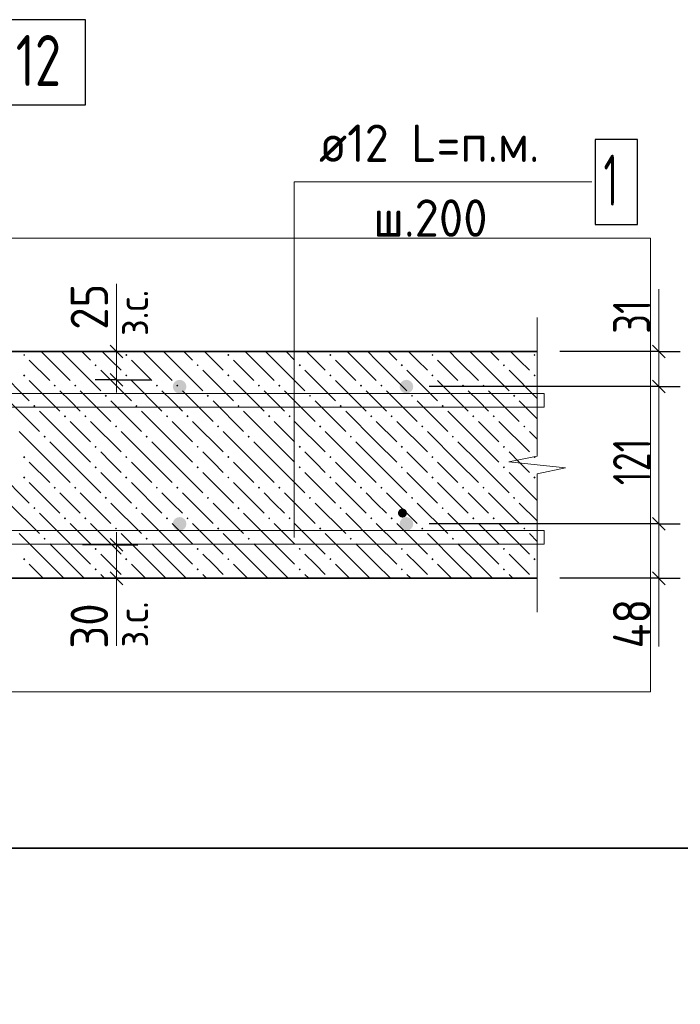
# Model space of a CAD drawing. Header units: millimetres. Extents: x 0 to 42000, y 0 to 29700.
# Tile 12 of 25: x 17883 to 21766, y 15797 to 21584. Entities that reach past the tile are written whole.
import ezdxf

# ---------------------------------------------------------------- set-up
doc = ezdxf.new("R2010")
doc.units = ezdxf.units.MM
for name, color, linetype, lineweight in [('Standard', 7, 'Continuous', 25), ('ДОП Верх по У', 7, 'Continuous', 18), ('ЖБ Перекрытие верхний уровень', 7, 'Continuous', 18), ('Размерная линия_ общее', 7, 'Continuous', 13), ('Фоновоя арматура Х1', 7, 'Continuous', 25)]:
    doc.layers.add(name, color=color, linetype=linetype, lineweight=lineweight)
doc.styles.add('ISOCPEUR', font='txt')

msp = doc.modelspace()

# ---------------------------------------------------------------- hatches: boundary and pattern name
at = {"linetype": 'Continuous', "lineweight": 13, "transparency": 33554687}
msp.add_hatch(color=7, dxfattribs=at).paths.add_polyline_path([(20159.7, 18684.3), (20157.6, 18694.5), (20151.9, 18703.2), (20143.2, 18709), (20133, 18711), (20122.8, 18709), (20114.1, 18703.2), (20108.4, 18694.5), (20106.3, 18684.3), (20108.4, 18674.1), (20114.1, 18665.5), (20122.8, 18659.7), (20133, 18657.7), (20143.2, 18659.7), (20151.9, 18665.5), (20157.6, 18674.1)])
at = {"layer": 'ЖБ Перекрытие верхний уровень', "linetype": 'Continuous', "lineweight": 18, "transparency": 33554687}
for points in [[(17902.8, 19613.5), (17909.3, 19620), (17915.8, 19613.5), (17909.3, 19607)], [(18502.8, 19613.5), (18509.3, 19620), (18515.8, 19613.5), (18509.3, 19607)], [(19102.8, 19613.5), (19109.3, 19620), (19115.8, 19613.5), (19109.3, 19607)], [(19702.8, 19613.5), (19709.3, 19620), (19715.8, 19613.5), (19709.3, 19607)], [(20302.8, 19613.5), (20309.3, 19620), (20315.8, 19613.5), (20309.3, 19607)], [(20902.8, 19613.5), (20909.3, 19620), (20915.8, 19613.5), (20909.3, 19607)], [(18322.8, 19553.5), (18329.3, 19560), (18335.8, 19553.5), (18329.3, 19547)], [(18922.8, 19553.5), (18929.3, 19560), (18935.8, 19553.5), (18929.3, 19547)], [(19522.8, 19553.5), (19529.3, 19560), (19535.8, 19553.5), (19529.3, 19547)], [(20122.8, 19553.5), (20129.3, 19560), (20135.8, 19553.5), (20129.3, 19547)], [(20722.8, 19553.5), (20729.3, 19560), (20735.8, 19553.5), (20729.3, 19547)], [(17902.8, 19493.5), (17909.3, 19500), (17915.8, 19493.5), (17909.3, 19487)], [(18502.8, 19493.5), (18509.3, 19500), (18515.8, 19493.5), (18509.3, 19487)], [(19102.8, 19493.5), (19109.3, 19500), (19115.8, 19493.5), (19109.3, 19487)], [(19702.8, 19493.5), (19709.3, 19500), (19715.8, 19493.5), (19709.3, 19487)], [(20302.8, 19493.5), (20309.3, 19500), (20315.8, 19493.5), (20309.3, 19487)], [(20902.8, 19493.5), (20909.3, 19500), (20915.8, 19493.5), (20909.3, 19487)], [(18082.8, 19433.5), (18089.3, 19440), (18095.8, 19433.5), (18089.3, 19427)], [(18202.8, 19433.5), (18209.3, 19440), (18215.8, 19433.5), (18209.3, 19427)], [(18682.8, 19433.5), (18689.3, 19440), (18695.8, 19433.5), (18689.3, 19427)], [(18802.8, 19433.5), (18809.3, 19440), (18815.8, 19433.5), (18809.3, 19427)], [(19282.8, 19433.5), (19289.3, 19440), (19295.8, 19433.5), (19289.3, 19427)], [(19402.8, 19433.5), (19409.3, 19440), (19415.8, 19433.5), (19409.3, 19427)], [(19882.8, 19433.5), (19889.3, 19440), (19895.8, 19433.5), (19889.3, 19427)], [(20002.8, 19433.5), (20009.3, 19440), (20015.8, 19433.5), (20009.3, 19427)], [(20482.8, 19433.5), (20489.3, 19440), (20495.8, 19433.5), (20489.3, 19427)], [(20602.8, 19433.5), (20609.3, 19440), (20615.8, 19433.5), (20609.3, 19427)], [(18382.8, 19373.5), (18389.3, 19380), (18395.8, 19373.5), (18389.3, 19367)], [(18982.8, 19373.5), (18989.3, 19380), (18995.8, 19373.5), (18989.3, 19367)], [(19582.8, 19373.5), (19589.3, 19380), (19595.8, 19373.5), (19589.3, 19367)], [(20182.8, 19373.5), (20189.3, 19380), (20195.8, 19373.5), (20189.3, 19367)], [(20782.8, 19373.5), (20789.3, 19380), (20795.8, 19373.5), (20789.3, 19367)], [(17962.8, 19313.5), (17969.3, 19320), (17975.8, 19313.5), (17969.3, 19307)], [(18562.8, 19313.5), (18569.3, 19320), (18575.8, 19313.5), (18569.3, 19307)], [(19162.8, 19313.5), (19169.3, 19320), (19175.8, 19313.5), (19169.3, 19307)], [(19762.8, 19313.5), (19769.3, 19320), (19775.8, 19313.5), (19769.3, 19307)], [(20362.8, 19313.5), (20369.3, 19320), (20375.8, 19313.5), (20369.3, 19307)], [(18142.8, 19253.5), (18149.3, 19260), (18155.8, 19253.5), (18149.3, 19247)], [(18262.8, 19253.5), (18269.3, 19260), (18275.8, 19253.5), (18269.3, 19247)], [(18742.8, 19253.5), (18749.3, 19260), (18755.8, 19253.5), (18749.3, 19247)], [(18862.8, 19253.5), (18869.3, 19260), (18875.8, 19253.5), (18869.3, 19247)], [(19342.8, 19253.5), (19349.3, 19260), (19355.8, 19253.5), (19349.3, 19247)], [(19462.8, 19253.5), (19469.3, 19260), (19475.8, 19253.5), (19469.3, 19247)], [(19942.8, 19253.5), (19949.3, 19260), (19955.8, 19253.5), (19949.3, 19247)], [(20062.8, 19253.5), (20069.3, 19260), (20075.8, 19253.5), (20069.3, 19247)], [(20542.8, 19253.5), (20549.3, 19260), (20555.8, 19253.5), (20549.3, 19247)], [(20662.8, 19253.5), (20669.3, 19260), (20675.8, 19253.5), (20669.3, 19247)], [(18442.8, 19193.5), (18449.3, 19200), (18455.8, 19193.5), (18449.3, 19187)], [(19042.8, 19193.5), (19049.3, 19200), (19055.8, 19193.5), (19049.3, 19187)], [(19642.8, 19193.5), (19649.3, 19200), (19655.8, 19193.5), (19649.3, 19187)], [(20242.8, 19193.5), (20249.3, 19200), (20255.8, 19193.5), (20249.3, 19187)], [(20842.8, 19193.5), (20849.3, 19200), (20855.8, 19193.5), (20849.3, 19187)], [(18022.8, 19133.5), (18029.3, 19140), (18035.8, 19133.5), (18029.3, 19127)], [(18622.8, 19133.5), (18629.3, 19140), (18635.8, 19133.5), (18629.3, 19127)], [(19222.8, 19133.5), (19229.3, 19140), (19235.8, 19133.5), (19229.3, 19127)], [(19822.8, 19133.5), (19829.3, 19140), (19835.8, 19133.5), (19829.3, 19127)], [(20422.8, 19133.5), (20429.3, 19140), (20435.8, 19133.5), (20429.3, 19127)], [(18322.8, 19073.5), (18329.3, 19080), (18335.8, 19073.5), (18329.3, 19067)], [(18922.8, 19073.5), (18929.3, 19080), (18935.8, 19073.5), (18929.3, 19067)], [(19522.8, 19073.5), (19529.3, 19080), (19535.8, 19073.5), (19529.3, 19067)], [(20122.8, 19073.5), (20129.3, 19080), (20135.8, 19073.5), (20129.3, 19067)], [(20722.8, 19073.5), (20729.3, 19080), (20735.8, 19073.5), (20729.3, 19067)], [(17902.8, 19013.5), (17909.3, 19020), (17915.8, 19013.5), (17909.3, 19007)], [(18502.8, 19013.5), (18509.3, 19020), (18515.8, 19013.5), (18509.3, 19007)], [(19102.8, 19013.5), (19109.3, 19020), (19115.8, 19013.5), (19109.3, 19007)], [(19702.8, 19013.5), (19709.3, 19020), (19715.8, 19013.5), (19709.3, 19007)], [(20302.8, 19013.5), (20309.3, 19020), (20315.8, 19013.5), (20309.3, 19007)], [(20902.8, 19013.5), (20909.3, 19020), (20915.8, 19013.5), (20909.3, 19007)], [(18322.8, 18953.5), (18329.3, 18960), (18335.8, 18953.5), (18329.3, 18947)], [(18922.8, 18953.5), (18929.3, 18960), (18935.8, 18953.5), (18929.3, 18947)], [(19522.8, 18953.5), (19529.3, 18960), (19535.8, 18953.5), (19529.3, 18947)], [(20122.8, 18953.5), (20129.3, 18960), (20135.8, 18953.5), (20129.3, 18947)], [(20722.8, 18953.5), (20729.3, 18960), (20735.8, 18953.5), (20729.3, 18947)], [(17902.8, 18893.5), (17909.3, 18900), (17915.8, 18893.5), (17909.3, 18887)], [(18502.8, 18893.5), (18509.3, 18900), (18515.8, 18893.5), (18509.3, 18887)], [(19102.8, 18893.5), (19109.3, 18900), (19115.8, 18893.5), (19109.3, 18887)], [(19702.8, 18893.5), (19709.3, 18900), (19715.8, 18893.5), (19709.3, 18887)], [(20302.8, 18893.5), (20309.3, 18900), (20315.8, 18893.5), (20309.3, 18887)], [(20902.8, 18893.5), (20909.3, 18900), (20915.8, 18893.5), (20909.3, 18887)], [(18082.8, 18833.5), (18089.3, 18840), (18095.8, 18833.5), (18089.3, 18827)], [(18202.8, 18833.5), (18209.3, 18840), (18215.8, 18833.5), (18209.3, 18827)], [(18682.8, 18833.5), (18689.3, 18840), (18695.8, 18833.5), (18689.3, 18827)], [(18802.8, 18833.5), (18809.3, 18840), (18815.8, 18833.5), (18809.3, 18827)], [(19282.8, 18833.5), (19289.3, 18840), (19295.8, 18833.5), (19289.3, 18827)], [(19402.8, 18833.5), (19409.3, 18840), (19415.8, 18833.5), (19409.3, 18827)], [(19882.8, 18833.5), (19889.3, 18840), (19895.8, 18833.5), (19889.3, 18827)], [(20002.8, 18833.5), (20009.3, 18840), (20015.8, 18833.5), (20009.3, 18827)], [(20482.8, 18833.5), (20489.3, 18840), (20495.8, 18833.5), (20489.3, 18827)], [(20602.8, 18833.5), (20609.3, 18840), (20615.8, 18833.5), (20609.3, 18827)], [(18382.8, 18773.5), (18389.3, 18780), (18395.8, 18773.5), (18389.3, 18767)], [(18982.8, 18773.5), (18989.3, 18780), (18995.8, 18773.5), (18989.3, 18767)], [(19582.8, 18773.5), (19589.3, 18780), (19595.8, 18773.5), (19589.3, 18767)], [(20182.8, 18773.5), (20189.3, 18780), (20195.8, 18773.5), (20189.3, 18767)], [(20782.8, 18773.5), (20789.3, 18780), (20795.8, 18773.5), (20789.3, 18767)], [(17962.8, 18713.5), (17969.3, 18720), (17975.8, 18713.5), (17969.3, 18707)], [(18562.8, 18713.5), (18569.3, 18720), (18575.8, 18713.5), (18569.3, 18707)], [(19162.8, 18713.5), (19169.3, 18720), (19175.8, 18713.5), (19169.3, 18707)], [(19762.8, 18713.5), (19769.3, 18720), (19775.8, 18713.5), (19769.3, 18707)], [(20362.8, 18713.5), (20369.3, 18720), (20375.8, 18713.5), (20369.3, 18707)], [(18142.8, 18653.5), (18149.3, 18660), (18155.8, 18653.5), (18149.3, 18647)], [(18262.8, 18653.5), (18269.3, 18660), (18275.8, 18653.5), (18269.3, 18647)], [(18742.8, 18653.5), (18749.3, 18660), (18755.8, 18653.5), (18749.3, 18647)], [(18862.8, 18653.5), (18869.3, 18660), (18875.8, 18653.5), (18869.3, 18647)], [(19342.8, 18653.5), (19349.3, 18660), (19355.8, 18653.5), (19349.3, 18647)], [(19462.8, 18653.5), (19469.3, 18660), (19475.8, 18653.5), (19469.3, 18647)], [(19942.8, 18653.5), (19949.3, 18660), (19955.8, 18653.5), (19949.3, 18647)], [(20062.8, 18653.5), (20069.3, 18660), (20075.8, 18653.5), (20069.3, 18647)], [(20542.8, 18653.5), (20549.3, 18660), (20555.8, 18653.5), (20549.3, 18647)], [(20662.8, 18653.5), (20669.3, 18660), (20675.8, 18653.5), (20669.3, 18647)], [(18442.8, 18593.5), (18449.3, 18600), (18455.8, 18593.5), (18449.3, 18587)], [(19042.8, 18593.5), (19049.3, 18600), (19055.8, 18593.5), (19049.3, 18587)], [(19642.8, 18593.5), (19649.3, 18600), (19655.8, 18593.5), (19649.3, 18587)], [(20242.8, 18593.5), (20249.3, 18600), (20255.8, 18593.5), (20249.3, 18587)], [(20842.8, 18593.5), (20849.3, 18600), (20855.8, 18593.5), (20849.3, 18587)], [(18022.8, 18533.5), (18029.3, 18540), (18035.8, 18533.5), (18029.3, 18527)], [(18622.8, 18533.5), (18629.3, 18540), (18635.8, 18533.5), (18629.3, 18527)], [(19222.8, 18533.5), (19229.3, 18540), (19235.8, 18533.5), (19229.3, 18527)], [(19822.8, 18533.5), (19829.3, 18540), (19835.8, 18533.5), (19829.3, 18527)], [(20422.8, 18533.5), (20429.3, 18540), (20435.8, 18533.5), (20429.3, 18527)], [(18322.8, 18473.5), (18329.3, 18480), (18335.8, 18473.5), (18329.3, 18467)], [(18922.8, 18473.5), (18929.3, 18480), (18935.8, 18473.5), (18929.3, 18467)], [(19522.8, 18473.5), (19529.3, 18480), (19535.8, 18473.5), (19529.3, 18467)], [(20122.8, 18473.5), (20129.3, 18480), (20135.8, 18473.5), (20129.3, 18467)], [(20722.8, 18473.5), (20729.3, 18480), (20735.8, 18473.5), (20729.3, 18467)], [(17902.8, 18413.5), (17909.3, 18420), (17915.8, 18413.5), (17909.3, 18407)], [(18502.8, 18413.5), (18509.3, 18420), (18515.8, 18413.5), (18509.3, 18407)], [(19102.8, 18413.5), (19109.3, 18420), (19115.8, 18413.5), (19109.3, 18407)], [(19702.8, 18413.5), (19709.3, 18420), (19715.8, 18413.5), (19709.3, 18407)], [(20302.8, 18413.5), (20309.3, 18420), (20315.8, 18413.5), (20309.3, 18407)], [(20902.8, 18413.5), (20909.3, 18420), (20915.8, 18413.5), (20909.3, 18407)], [(18322.8, 18353.5), (18329.3, 18360), (18335.8, 18353.5), (18329.3, 18347)], [(18922.8, 18353.5), (18929.3, 18360), (18935.8, 18353.5), (18929.3, 18347)], [(19522.8, 18353.5), (19529.3, 18360), (19535.8, 18353.5), (19529.3, 18347)], [(20122.8, 18353.5), (20129.3, 18360), (20135.8, 18353.5), (20129.3, 18347)], [(20722.8, 18353.5), (20729.3, 18360), (20735.8, 18353.5), (20729.3, 18347)]]:
    msp.add_hatch(color=7, dxfattribs=at).paths.add_polyline_path(points, flags=16)
at = {"layer": 'Фоновоя арматура Х1', "linetype": 'Continuous', "lineweight": 18, "transparency": 33554687}
for points in [[(18863, 19427.7), (18860, 19443), (18851.3, 19456), (18838.3, 19464.6), (18823, 19467.7), (18807.7, 19464.6), (18794.7, 19456), (18786, 19443), (18783, 19427.7), (18786, 19412.4), (18794.7, 19399.4), (18807.7, 19390.7), (18823, 19387.7), (18838.3, 19390.7), (18851.3, 19399.4), (18860, 19412.4)], [(20196.3, 19427.7), (20193.3, 19443), (20184.6, 19456), (20171.6, 19464.6), (20156.3, 19467.7), (20141, 19464.6), (20128.1, 19456), (20119.4, 19443), (20116.3, 19427.7), (20119.4, 19412.4), (20128.1, 19399.4), (20141, 19390.7), (20156.3, 19387.7), (20171.6, 19390.7), (20184.6, 19399.4), (20193.3, 19412.4)], [(18863, 18621), (18860, 18636.3), (18851.3, 18649.3), (18838.3, 18658), (18823, 18661), (18807.7, 18658), (18794.7, 18649.3), (18786, 18636.3), (18783, 18621), (18786, 18605.7), (18794.7, 18592.7), (18807.7, 18584), (18823, 18581), (18838.3, 18584), (18851.3, 18592.7), (18860, 18605.7)], [(20196.3, 18621), (20193.3, 18636.3), (20184.6, 18649.3), (20171.6, 18658), (20156.3, 18661), (20141, 18658), (20128.1, 18649.3), (20119.4, 18636.3), (20116.3, 18621), (20119.4, 18605.7), (20128.1, 18592.7), (20141, 18584), (20156.3, 18581), (20171.6, 18584), (20184.6, 18592.7), (20193.3, 18605.7)]]:
    msp.add_hatch(color=7, dxfattribs=at).paths.add_polyline_path(points)

# ---------------------------------------------------------------- linework, layer by layer
at = {"layer": 'Standard', "color": 7, "linetype": 'Continuous', "lineweight": 13, "transparency": 33554687}
for p, q in [((18452.3, 19634.3), (18452.3, 20031.8)), ((21640.6, 19634.3), (21640.6, 20001)), ((20925, 19834.3), (20925, 19019.7)), ((20925, 19019.7), (20758.4, 18985)), ((20758.4, 18985), (21091.7, 18950.3)), ((21091.7, 18950.3), (20925, 18915.7)), ((20925, 18915.7), (20925, 18101)), ((18452.3, 18301), (18452.3, 17903.6)), ((21640.6, 18301), (21640.6, 17901)), ((20925, 18101), (20925, 18101))]:
    msp.add_line(p, q, dxfattribs=at)
msp.add_lwpolyline([(21245.5, 20631), (19497.2, 20631), (19497.2, 20220.2), (19497.2, 18541)], dxfattribs=at)
at = {"layer": 'Standard', "color": 254, "linetype": 'Continuous', "lineweight": 18, "true_color": 0xc4c4ff, "transparency": 33554687}
msp.add_lwpolyline([(2556.3, 17634.3), (21591.7, 17634.3), (21591.7, 20301), (2556.3, 20301), (2556.3, 17634.3)], dxfattribs=at)
at = {"layer": 'Standard', "color": 7, "linetype": 'Continuous', "lineweight": 35, "transparency": 33554687}
msp.add_lwpolyline([(2000, 16713.9), (2000, 500), (32418.2, 500), (32418.2, 16713.9), (2000, 16713.9)], dxfattribs=at)
at = {"layer": 'ДОП Верх по У', "color": 7, "linetype": 'Continuous', "lineweight": 25, "transparency": 33554687}
msp.add_lwpolyline([(17809.7, 21084.3), (18269.7, 21084.3), (18269.7, 21584.3), (17809.7, 21584.3), (17809.7, 21084.3)], dxfattribs=at)
at = {"layer": 'ЖБ Перекрытие верхний уровень', "color": 7, "linetype": 'Continuous', "lineweight": 35, "transparency": 33554687}
for p, q in [((20925, 19634.3), (3223, 19634.3)), ((3223, 18301), (20925, 18301))]:
    msp.add_line(p, q, dxfattribs=at)
at = {"layer": 'ЖБ Перекрытие верхний уровень', "color": 9, "linetype": 'Continuous', "lineweight": 18, "true_color": 0xc7c7c7, "transparency": 33554687}
for p, q in [((18059.3, 19583.5), (18008.5, 19634.3)), ((18128.5, 19634.3), (18179.3, 19583.5)), ((18248.5, 19634.3), (18299.3, 19583.5)), ((18419.3, 19583.5), (18368.5, 19634.3)), ((18659.3, 19583.5), (18608.5, 19634.3)), ((18728.5, 19634.3), (18779.3, 19583.5)), ((18848.5, 19634.3), (18899.3, 19583.5)), ((19019.3, 19583.5), (18968.5, 19634.3)), ((19259.3, 19583.5), (19208.5, 19634.3)), ((19328.5, 19634.3), (19379.3, 19583.5)), ((19448.5, 19634.3), (19499.3, 19583.5)), ((19619.3, 19583.5), (19568.5, 19634.3)), ((19859.3, 19583.5), (19808.5, 19634.3)), ((19928.5, 19634.3), (19979.3, 19583.5)), ((20048.5, 19634.3), (20099.3, 19583.5)), ((20219.3, 19583.5), (20168.5, 19634.3)), ((20459.3, 19583.5), (20408.5, 19634.3)), ((20528.5, 19634.3), (20579.3, 19583.5)), ((20648.5, 19634.3), (20699.3, 19583.5)), ((20819.3, 19583.5), (20768.5, 19634.3)), ((17939.3, 19583.5), (18059.3, 19463.5)), ((18059.3, 19583.5), (18179.3, 19463.5)), ((18179.3, 19583.5), (18359.3, 19403.5)), ((18479.3, 19523.5), (18419.3, 19583.5)), ((18539.3, 19583.5), (18659.3, 19463.5)), ((18659.3, 19583.5), (18779.3, 19463.5)), ((18779.3, 19583.5), (18959.3, 19403.5)), ((19079.3, 19523.5), (19019.3, 19583.5)), ((19139.3, 19583.5), (19259.3, 19463.5)), ((19259.3, 19583.5), (19379.3, 19463.5)), ((19379.3, 19583.5), (19559.3, 19403.5)), ((19679.3, 19523.5), (19619.3, 19583.5)), ((19739.3, 19583.5), (19859.3, 19463.5)), ((19859.3, 19583.5), (19979.3, 19463.5)), ((19979.3, 19583.5), (20159.3, 19403.5)), ((20279.3, 19523.5), (20219.3, 19583.5)), ((20339.3, 19583.5), (20459.3, 19463.5)), ((20459.3, 19583.5), (20579.3, 19463.5)), ((20579.3, 19583.5), (20759.3, 19403.5)), ((20879.3, 19523.5), (20819.3, 19583.5)), ((17759.3, 19523.5), (17939.3, 19343.5)), ((18359.3, 19523.5), (18539.3, 19343.5)), ((18959.3, 19523.5), (19139.3, 19343.5)), ((19559.3, 19523.5), (19739.3, 19343.5)), ((20159.3, 19523.5), (20339.3, 19343.5)), ((20759.3, 19523.5), (20925, 19357.8)), ((17939.3, 19463.5), (18119.3, 19283.5)), ((18539.3, 19463.5), (18719.3, 19283.5)), ((19139.3, 19463.5), (19319.3, 19283.5)), ((19739.3, 19463.5), (19919.3, 19283.5)), ((20339.3, 19463.5), (20519.3, 19283.5)), ((18179.3, 19343.5), (18119.3, 19403.5)), ((18239.3, 19403.5), (18419.3, 19223.5)), ((18779.3, 19343.5), (18719.3, 19403.5)), ((18839.3, 19403.5), (19019.3, 19223.5)), ((19379.3, 19343.5), (19319.3, 19403.5)), ((19439.3, 19403.5), (19619.3, 19223.5)), ((19979.3, 19343.5), (19919.3, 19403.5)), ((20039.3, 19403.5), (20219.3, 19223.5)), ((20579.3, 19343.5), (20519.3, 19403.5)), ((20639.3, 19403.5), (20819.3, 19223.5)), ((17819.3, 19343.5), (17999.3, 19163.5)), ((18239.3, 19283.5), (18179.3, 19343.5)), ((18419.3, 19343.5), (18599.3, 19163.5)), ((18839.3, 19283.5), (18779.3, 19343.5)), ((19019.3, 19343.5), (19199.3, 19163.5)), ((19439.3, 19283.5), (19379.3, 19343.5)), ((19619.3, 19343.5), (19799.3, 19163.5)), ((20039.3, 19283.5), (19979.3, 19343.5)), ((20219.3, 19343.5), (20399.3, 19163.5)), ((20639.3, 19283.5), (20579.3, 19343.5)), ((20819.3, 19343.5), (20925, 19237.8)), ((18179.3, 19103.5), (17999.3, 19283.5)), ((18779.3, 19103.5), (18599.3, 19283.5)), ((19379.3, 19103.5), (19199.3, 19283.5)), ((19979.3, 19103.5), (19799.3, 19283.5)), ((20579.3, 19103.5), (20399.3, 19283.5)), ((18179.3, 19223.5), (18299.3, 19103.5)), ((18299.3, 19223.5), (18479.3, 19043.5)), ((18779.3, 19223.5), (18899.3, 19103.5)), ((18899.3, 19223.5), (19079.3, 19043.5)), ((19379.3, 19223.5), (19499.3, 19103.5)), ((19499.3, 19223.5), (19679.3, 19043.5)), ((19979.3, 19223.5), (20099.3, 19103.5)), ((20099.3, 19223.5), (20279.3, 19043.5)), ((20579.3, 19223.5), (20699.3, 19103.5)), ((20699.3, 19223.5), (20879.3, 19043.5)), ((18059.3, 18983.5), (17879.3, 19163.5)), ((18659.3, 18983.5), (18479.3, 19163.5)), ((19259.3, 18983.5), (19079.3, 19163.5)), ((19859.3, 18983.5), (19679.3, 19163.5)), ((20459.3, 18983.5), (20279.3, 19163.5)), ((20925, 19117.8), (20879.3, 19163.5)), ((18059.3, 19103.5), (18179.3, 18983.5)), ((18179.3, 19103.5), (18299.3, 18983.5)), ((18659.3, 19103.5), (18779.3, 18983.5)), ((18779.3, 19103.5), (18899.3, 18983.5)), ((19259.3, 19103.5), (19379.3, 18983.5)), ((19379.3, 19103.5), (19499.3, 18983.5)), ((19859.3, 19103.5), (19979.3, 18983.5)), ((19979.3, 19103.5), (20099.3, 18983.5)), ((20459.3, 19103.5), (20579.3, 18983.5)), ((20579.3, 19103.5), (20699.3, 18983.5)), ((18419.3, 18983.5), (18359.3, 19043.5)), ((19019.3, 18983.5), (18959.3, 19043.5)), ((19619.3, 18983.5), (19559.3, 19043.5)), ((20219.3, 18983.5), (20159.3, 19043.5)), ((20819.3, 18983.5), (20759.3, 19043.5)), ((17939.3, 18983.5), (18059.3, 18863.5)), ((18059.3, 18983.5), (18179.3, 18863.5)), ((18179.3, 18983.5), (18359.3, 18803.5)), ((18479.3, 18923.5), (18419.3, 18983.5)), ((18539.3, 18983.5), (18659.3, 18863.5)), ((18659.3, 18983.5), (18779.3, 18863.5)), ((18779.3, 18983.5), (18959.3, 18803.5)), ((19079.3, 18923.5), (19019.3, 18983.5)), ((19139.3, 18983.5), (19259.3, 18863.5)), ((19259.3, 18983.5), (19379.3, 18863.5)), ((19379.3, 18983.5), (19559.3, 18803.5)), ((19679.3, 18923.5), (19619.3, 18983.5)), ((19739.3, 18983.5), (19859.3, 18863.5)), ((19859.3, 18983.5), (19979.3, 18863.5)), ((19979.3, 18983.5), (20159.3, 18803.5)), ((20279.3, 18923.5), (20219.3, 18983.5)), ((20339.3, 18983.5), (20459.3, 18863.5)), ((20459.3, 18983.5), (20579.3, 18863.5)), ((20579.3, 18983.5), (20759.3, 18803.5)), ((20879.3, 18923.5), (20819.3, 18983.5)), ((17759.3, 18923.5), (17939.3, 18743.5)), ((18359.3, 18923.5), (18539.3, 18743.5)), ((18959.3, 18923.5), (19139.3, 18743.5)), ((19559.3, 18923.5), (19739.3, 18743.5)), ((20159.3, 18923.5), (20339.3, 18743.5)), ((20759.3, 18923.5), (20925, 18757.8)), ((17939.3, 18863.5), (18119.3, 18683.5)), ((18539.3, 18863.5), (18719.3, 18683.5)), ((19139.3, 18863.5), (19319.3, 18683.5)), ((19739.3, 18863.5), (19919.3, 18683.5)), ((20339.3, 18863.5), (20519.3, 18683.5)), ((18179.3, 18743.5), (18119.3, 18803.5)), ((18239.3, 18803.5), (18419.3, 18623.5)), ((18779.3, 18743.5), (18719.3, 18803.5)), ((18839.3, 18803.5), (19019.3, 18623.5)), ((19379.3, 18743.5), (19319.3, 18803.5)), ((19439.3, 18803.5), (19619.3, 18623.5)), ((19979.3, 18743.5), (19919.3, 18803.5)), ((20039.3, 18803.5), (20219.3, 18623.5)), ((20579.3, 18743.5), (20519.3, 18803.5)), ((20639.3, 18803.5), (20819.3, 18623.5)), ((17819.3, 18743.5), (17999.3, 18563.5)), ((18239.3, 18683.5), (18179.3, 18743.5)), ((18419.3, 18743.5), (18599.3, 18563.5)), ((18839.3, 18683.5), (18779.3, 18743.5)), ((19019.3, 18743.5), (19199.3, 18563.5)), ((19439.3, 18683.5), (19379.3, 18743.5)), ((19619.3, 18743.5), (19799.3, 18563.5)), ((20039.3, 18683.5), (19979.3, 18743.5)), ((20219.3, 18743.5), (20399.3, 18563.5)), ((20639.3, 18683.5), (20579.3, 18743.5)), ((20819.3, 18743.5), (20925, 18637.8)), ((18179.3, 18503.5), (17999.3, 18683.5)), ((18779.3, 18503.5), (18599.3, 18683.5)), ((19379.3, 18503.5), (19199.3, 18683.5)), ((19979.3, 18503.5), (19799.3, 18683.5)), ((20579.3, 18503.5), (20399.3, 18683.5)), ((18179.3, 18623.5), (18299.3, 18503.5)), ((18299.3, 18623.5), (18479.3, 18443.5)), ((18779.3, 18623.5), (18899.3, 18503.5)), ((18899.3, 18623.5), (19079.3, 18443.5)), ((19379.3, 18623.5), (19499.3, 18503.5)), ((19499.3, 18623.5), (19679.3, 18443.5)), ((19979.3, 18623.5), (20099.3, 18503.5)), ((20099.3, 18623.5), (20279.3, 18443.5)), ((20579.3, 18623.5), (20699.3, 18503.5)), ((20699.3, 18623.5), (20879.3, 18443.5)), ((18059.3, 18383.5), (17879.3, 18563.5)), ((18659.3, 18383.5), (18479.3, 18563.5)), ((19259.3, 18383.5), (19079.3, 18563.5)), ((19859.3, 18383.5), (19679.3, 18563.5)), ((20459.3, 18383.5), (20279.3, 18563.5)), ((20925, 18517.8), (20879.3, 18563.5)), ((18059.3, 18503.5), (18179.3, 18383.5)), ((18179.3, 18503.5), (18299.3, 18383.5)), ((18659.3, 18503.5), (18779.3, 18383.5)), ((18779.3, 18503.5), (18899.3, 18383.5)), ((19259.3, 18503.5), (19379.3, 18383.5)), ((19379.3, 18503.5), (19499.3, 18383.5)), ((19859.3, 18503.5), (19979.3, 18383.5)), ((19979.3, 18503.5), (20099.3, 18383.5)), ((20459.3, 18503.5), (20579.3, 18383.5)), ((20579.3, 18503.5), (20699.3, 18383.5)), ((18419.3, 18383.5), (18359.3, 18443.5)), ((19019.3, 18383.5), (18959.3, 18443.5)), ((19619.3, 18383.5), (19559.3, 18443.5)), ((20219.3, 18383.5), (20159.3, 18443.5)), ((20819.3, 18383.5), (20759.3, 18443.5)), ((17939.3, 18383.5), (18021.8, 18301)), ((18059.3, 18383.5), (18141.8, 18301)), ((18179.3, 18383.5), (18261.8, 18301)), ((18479.3, 18323.5), (18419.3, 18383.5)), ((18539.3, 18383.5), (18621.8, 18301)), ((18659.3, 18383.5), (18741.8, 18301)), ((18779.3, 18383.5), (18861.8, 18301)), ((19079.3, 18323.5), (19019.3, 18383.5)), ((19139.3, 18383.5), (19221.8, 18301)), ((19259.3, 18383.5), (19341.8, 18301)), ((19379.3, 18383.5), (19461.8, 18301)), ((19679.3, 18323.5), (19619.3, 18383.5)), ((19739.3, 18383.5), (19821.8, 18301)), ((19859.3, 18383.5), (19941.8, 18301)), ((19979.3, 18383.5), (20061.8, 18301)), ((20279.3, 18323.5), (20219.3, 18383.5)), ((20339.3, 18383.5), (20421.8, 18301)), ((20459.3, 18383.5), (20541.8, 18301)), ((20579.3, 18383.5), (20661.8, 18301)), ((20879.3, 18323.5), (20819.3, 18383.5)), ((18359.3, 18323.5), (18381.8, 18301)), ((18959.3, 18323.5), (18981.8, 18301)), ((19559.3, 18323.5), (19581.8, 18301)), ((20159.3, 18323.5), (20181.8, 18301)), ((20759.3, 18323.5), (20781.8, 18301))]:
    msp.add_line(p, q, dxfattribs=at)
at = {"layer": 'Размерная линия_ общее', "color": 7, "linetype": 'Continuous', "lineweight": 13, "transparency": 33554687}
for p, q in [((18452.3, 19634.3), (18452.3, 19709.3)), ((21640.6, 19634.3), (21640.6, 19709.3)), ((18452.3, 19467.7), (18452.3, 19634.3)), ((21640.6, 19634.3), (21640.6, 19427.7)), ((18452.3, 19467.7), (18452.3, 19392.7)), ((21640.6, 19427.7), (21640.6, 18621)), ((21640.6, 18621), (21640.6, 18301)), ((18452.3, 18497.7), (18452.3, 18572.7)), ((18452.3, 18497.7), (18452.3, 18301)), ((18452.3, 18301), (18452.3, 18226)), ((21640.6, 18301), (21640.6, 18226))]:
    msp.add_line(p, q, dxfattribs=at)
at = {"layer": 'Размерная линия_ общее', "color": 253, "linetype": 'Continuous', "lineweight": -3, "true_color": 0xa0a0a0, "transparency": 33554687}
for p, q in [((18452.3, 19634.3), (18327.3, 19634.3)), ((18452.3, 19634.3), (18577.3, 19634.3)), ((18452.3, 19634.3), (18784, 19634.3)), ((21640.6, 19634.3), (21515.6, 19634.3)), ((21640.6, 19634.3), (21765.6, 19634.3)), ((18452.3, 19467.7), (18327.3, 19467.7)), ((18452.3, 19467.7), (18577.3, 19467.7)), ((18452.3, 19467.7), (18652.3, 19467.7)), ((21640.6, 19427.7), (21515.6, 19427.7)), ((21640.6, 19427.7), (21765.6, 19427.7)), ((21640.6, 18621), (21515.6, 18621)), ((21640.6, 18621), (21765.6, 18621)), ((18452.3, 18497.7), (18252.3, 18497.7)), ((18452.3, 18497.7), (18327.3, 18497.7)), ((18452.3, 18497.7), (18577.3, 18497.7)), ((18452.3, 18301), (18327.3, 18301)), ((18452.3, 18301), (18577.3, 18301)), ((18452.3, 18301), (18784, 18301)), ((21640.6, 18301), (21515.6, 18301)), ((21640.6, 18301), (21765.6, 18301))]:
    msp.add_line(p, q, dxfattribs=at)
at = {"layer": 'Размерная линия_ общее', "color": 7, "linetype": 'Continuous', "lineweight": 25, "transparency": 33554687}
for p, q in [((18489.8, 19596.8), (18414.8, 19671.8)), ((21603.1, 19671.8), (21678.1, 19596.8)), ((18489.8, 19430.2), (18414.8, 19505.2)), ((21603.1, 19465.2), (21678.1, 19390.2)), ((21603.1, 18658.5), (21678.1, 18583.5)), ((18414.8, 18535.2), (18489.8, 18460.2)), ((18414.8, 18338.5), (18489.8, 18263.5)), ((21603.1, 18338.5), (21678.1, 18263.5))]:
    msp.add_line(p, q, dxfattribs=at)
at = {"layer": 'Размерная линия_ общее', "color": 253, "linetype": 'Continuous', "lineweight": -3, "true_color": 0xa0a0a0, "transparency": 33554687}
for points in [[(21640.6, 19634.3), (21623.6, 19634.3), (21623.6, 19634.3), (21623.6, 19634.3), (21623.6, 19634.3), (21058.4, 19634.3)], [(21640.6, 19427.7), (21623.6, 19427.7), (21623.6, 19427.7), (21623.6, 19427.7), (21623.6, 19427.7), (20289.7, 19427.7)], [(21640.6, 18621), (21623.6, 18621), (21623.6, 18621), (20289.7, 18621)], [(21640.6, 18301), (21623.6, 18301), (21623.6, 18301), (21058.4, 18301)]]:
    msp.add_lwpolyline(points, dxfattribs=at)
at = {"layer": 'Фоновоя арматура Х1', "color": 7, "linetype": 'Continuous', "lineweight": 25, "transparency": 33554687}
msp.add_lwpolyline([(21265.5, 20381), (21515.5, 20381), (21515.5, 20881), (21265.5, 20881), (21265.5, 20381)], dxfattribs=at)
at = {"layer": 'Фоновоя арматура Х1', "color": 251, "linetype": 'Continuous', "lineweight": 18, "true_color": 0x656565, "transparency": 33554687}
for points in [[(20965.1, 19307.7), (10723, 19307.7), (10723, 19387.7), (20965.1, 19387.7), (20965.1, 19307.7)], [(20965.1, 18501), (10723, 18501), (10723, 18581), (20965.1, 18581), (20965.1, 18501)]]:
    msp.add_lwpolyline(points, dxfattribs=at)

# ---------------------------------------------------------------- texts
at = {"layer": 'ДОП Верх по У', "color": 7, "linetype": 'Continuous', "lineweight": 13, "transparency": 33554687, "insert": (17859.7, 21194.3), "char_height": 300, "width": 472.272, "attachment_point": 7, "style": 'ISOCPEUR'}
msp.add_mtext('\\W0.75;12', dxfattribs=at)
at = {"layer": 'Размерная линия_ общее', "color": 7, "linetype": 'Continuous', "lineweight": 25, "transparency": 33554687, "char_height": 220, "attachment_point": 7, "rotation": 90, "style": 'ISOCPEUR'}
for s, insert, width in [('\\W0.87;25', (18402.3, 19761.9), 403.94), ('\\W0.75;31', (21590.6, 19738.5), 346.342), ('\\W0.74;121', (21590.6, 18848.3), 455.155), ('\\W0.87;30', (18402.3, 17887.4), 403.924), ('\\W0.88;48', (21590.6, 17888.8), 426.797)]:
    msp.add_mtext(s, dxfattribs=dict(at, insert=insert, width=width))
at = {"layer": 'Размерная линия_ общее', "color": 7, "linetype": 'Continuous', "lineweight": 18, "transparency": 33554687, "char_height": 180, "width": 413.948, "attachment_point": 7, "rotation": 90, "style": 'ISOCPEUR'}
for insert in [(18638.2, 19725.6), (18638.2, 17894.8)]:
    msp.add_mtext('\\W0.90;з.с.', dxfattribs=dict(at, insert=insert))
at = {"layer": 'Фоновоя арматура Х1', "color": 7, "linetype": 'Continuous', "lineweight": 13, "transparency": 33554687, "attachment_point": 7, "style": 'ISOCPEUR'}
for s, insert, char_height, width in [('\\W0.94;ø12 L=п.м. ', (19642.5, 20748.3), 220, 1599.141), ('\\W0.56;1', (21315.5, 20491), 300, 233.324), ('\\W0.95;ш.200 ', (19961.5, 20308.3), 220, 962.136)]:
    msp.add_mtext(s, dxfattribs=dict(at, insert=insert, char_height=char_height, width=width))

doc.saveas('drawing.dxf')
